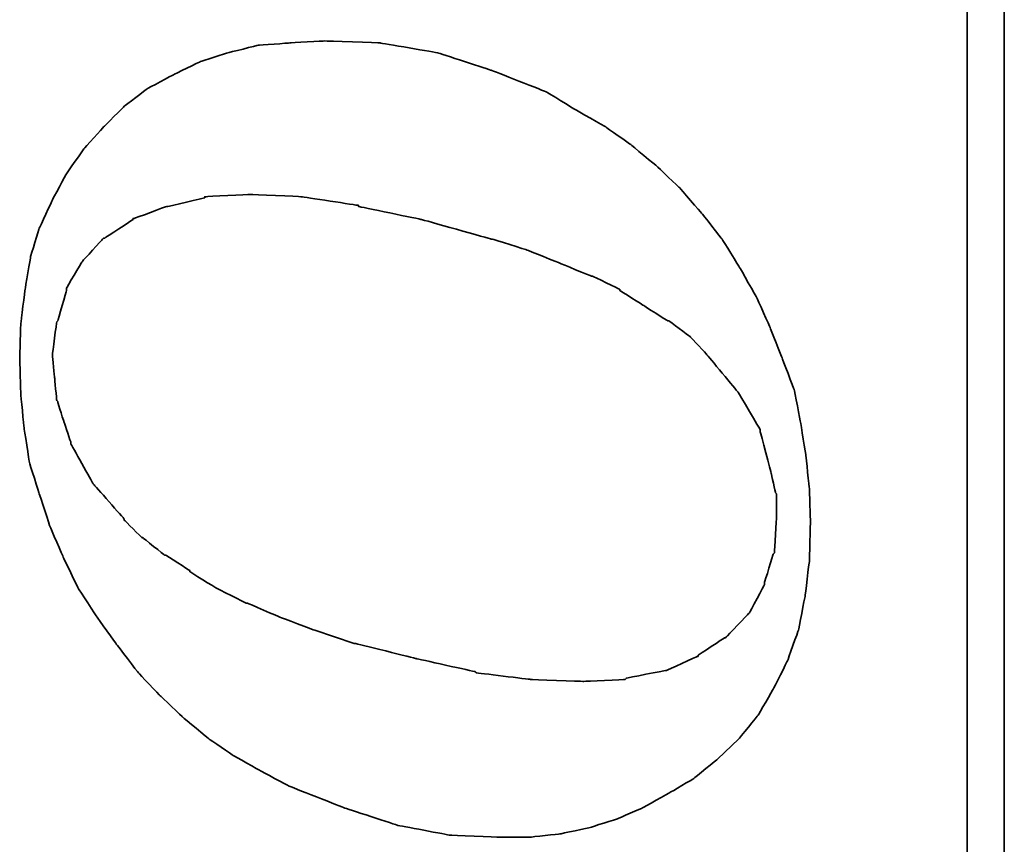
# Model space of a CAD drawing. Header units: millimetres. Extents: x 1479 to 1675, y -1655 to -1555.
# Tile 49 of 55: x 1617.15 to 1620.3, y -1595.09 to -1592.45. Entities that reach past the tile are written whole.
import ezdxf

# ---------------------------------------------------------------- set-up
doc = ezdxf.new("R2010")
doc.units = ezdxf.units.MM
doc.header["$LTSCALE"] = 0.15
doc.layers.add('DIM', color=4, linetype='Continuous')
doc.layers.add('layer 1', color=7, linetype='Continuous')

# ---------------------------------------------------------------- blocks, each defined once
blk = doc.blocks.new('TBI MOTION logo(完整正式版)')
at = {"layer": 'layer 1', "color": 22, "lineweight": 35}
for points, knots in [([(35.79625, -6.98375), (35.79625, -6.98375), (36.23125, -7.43875), (36.23125, -7.43875), (36.23125, -7.43875), (36.23125, -7.43875), (36.75625, -7.87125), (36.75625, -7.87125), (36.75625, -7.87125), (36.75625, -7.87125), (37.33125, -8.20375), (37.33125, -8.20375), (37.33125, -8.20375), (37.33125, -8.20375), (37.95625, -8.51875), (37.95625, -8.51875), (37.95625, -8.51875), (37.95625, -8.51875), (38.62625, -8.75875), (38.62625, -8.75875), (38.62625, -8.75875), (38.62625, -8.75875), (39.37125, -8.90375), (39.37125, -8.90375), (39.37125, -8.90375), (39.37125, -8.90375), (40.14125, -8.99875), (40.14125, -8.99875), (40.14125, -8.99875), (40.14125, -8.99875), (41.02625, -9.02375), (41.02625, -9.02375), (41.02625, -9.02375), (41.02625, -9.02375), (41.74625, -8.99875), (41.74625, -8.99875), (41.74625, -8.99875), (41.74625, -8.99875), (42.46625, -8.92375), (42.46625, -8.92375), (42.46625, -8.92375), (42.46625, -8.92375), (43.21125, -8.80625), (43.21125, -8.80625), (43.21125, -8.80625), (43.21125, -8.80625), (43.93125, -8.66375), (43.93125, -8.66375), (43.93125, -8.66375), (43.93125, -8.66375), (44.62625, -8.39875), (44.62625, -8.39875), (44.62625, -8.39875), (44.62625, -8.39875), (45.29625, -8.13375), (45.29625, -8.13375), (45.29625, -8.13375), (45.29625, -8.13375), (45.94625, -7.84375), (45.94625, -7.84375), (45.94625, -7.84375), (45.94625, -7.84375), (46.61625, -7.46375), (46.61625, -7.46375), (46.61625, -7.46375), (46.61625, -7.46375), (47.24125, -7.07875), (47.24125, -7.07875), (47.24125, -7.07875), (47.24125, -7.07875), (47.81625, -6.62375), (47.81625, -6.62375), (47.81625, -6.62375), (47.81625, -6.62375), (48.36875, -6.14375), (48.36875, -6.14375), (48.36875, -6.14375), (48.36875, -6.14375), (48.84625, -5.64125), (48.84625, -5.64125), (48.84625, -5.64125), (48.84625, -5.64125), (49.32625, -5.06375), (49.32625, -5.06375), (49.32625, -5.06375), (49.32625, -5.06375), (49.71125, -4.51374), (49.71125, -4.51374), (49.71125, -4.51374), (49.71125, -4.51374), (50.09625, -3.83874), (50.09625, -3.83874), (50.09625, -3.83874), (50.09625, -3.83874), (50.48125, -3.21374), (50.48125, -3.21374), (50.48125, -3.21374), (50.48125, -3.21374), (50.96125, -1.99125), (50.96125, -1.99125), (50.96125, -1.99125), (50.96125, -1.99125), (51.34375, -0.81875), (51.34375, -0.81875), (51.34375, -0.81875), (51.34375, -0.81875), (51.56125, 0.45624), (51.56125, 0.45624), (51.56125, 0.45624), (51.56125, 0.45624), (51.60625, 1.67624), (51.60625, 1.67624), (51.60625, 1.67624), (51.60625, 1.67624), (51.56125, 2.44625), (51.56125, 2.44625), (51.56125, 2.44625), (51.56125, 2.44625), (51.51125, 3.14125), (51.51125, 3.14125), (51.51125, 3.14125), (51.51125, 3.14125), (51.34375, 3.81125), (51.34375, 3.81125), (51.34375, 3.81125), (51.34375, 3.81125), (51.15125, 4.41125), (51.15125, 4.41125), (51.15125, 4.41125), (51.15125, 4.41125), (50.86125, 5.01125), (50.86125, 5.01125), (50.86125, 5.01125), (50.86125, 5.01125), (50.55125, 5.58875), (50.55125, 5.58875), (50.55125, 5.58875), (50.55125, 5.58875), (50.16625, 6.09125), (50.16625, 6.09125), (50.16625, 6.09125), (50.16625, 6.09125), (49.71125, 6.54875), (49.71125, 6.54875), (49.71125, 6.54875), (49.71125, 6.54875), (49.23125, 6.98125), (49.23125, 6.98125), (49.23125, 6.98125), (49.23125, 6.98125), (48.67875, 7.36625), (48.67875, 7.36625), (48.67875, 7.36625), (48.67875, 7.36625), (48.10375, 7.67625), (48.10375, 7.67625), (48.10375, 7.67625), (48.10375, 7.67625), (47.48125, 7.96375), (47.48125, 7.96375), (47.48125, 7.96375), (47.48125, 7.96375), (46.85625, 8.15625), (46.85625, 8.15625), (46.85625, 8.15625), (46.85625, 8.15625), (46.13625, 8.27624), (46.13625, 8.27624), (46.13625, 8.27624), (46.13625, 8.27624), (45.39125, 8.37125), (45.39125, 8.37125), (45.39125, 8.37125), (45.39125, 8.37125), (44.62625, 8.39624), (44.62625, 8.39624), (44.62625, 8.39624), (44.62625, 8.39624), (43.83625, 8.37125), (43.83625, 8.37125), (43.83625, 8.37125), (43.83625, 8.37125), (43.09125, 8.30125), (43.09125, 8.30125), (43.09125, 8.30125), (43.09125, 8.30125), (42.32125, 8.18125), (42.32125, 8.18125), (42.32125, 8.18125), (42.32125, 8.18125), (41.62875, 7.96375), (41.62875, 7.96375), (41.62875, 7.96375), (41.62875, 7.96375), (40.90625, 7.72625), (40.90625, 7.72625), (40.90625, 7.72625), (40.90625, 7.72625), (40.23624, 7.43625), (40.23624, 7.43625), (40.23624, 7.43625), (40.23624, 7.43625), (39.54124, 7.10125), (39.54124, 7.10125), (39.54124, 7.10125), (39.54124, 7.10125), (38.91625, 6.69125), (38.91625, 6.69125), (38.91625, 6.69125), (38.91625, 6.69125), (38.31625, 6.26125), (38.31625, 6.26125), (38.31625, 6.26125), (38.31625, 6.26125), (37.69125, 5.78125), (37.69125, 5.78125), (37.69125, 5.78125), (37.69125, 5.78125), (37.18625, 5.30125), (37.18625, 5.30125), (37.18625, 5.30125), (37.18625, 5.30125), (36.70625, 4.79624), (36.70625, 4.79624), (36.70625, 4.79624), (36.70625, 4.79624), (36.23125, 4.22125), (36.23125, 4.22125), (36.23125, 4.22125), (36.23125, 4.22125), (35.87124, 3.69375), (35.87124, 3.69375), (35.87124, 3.69375), (35.87124, 3.69375), (35.53125, 3.09125), (35.53125, 3.09125), (35.53125, 3.09125), (35.53125, 3.09125), (35.19875, 2.47125), (35.19875, 2.47125), (35.19875, 2.47125), (35.19875, 2.47125), (34.71625, 1.24625), (34.71625, 1.24625), (34.71625, 1.24625), (34.71625, 1.24625), (34.33125, 0.06874), (34.33125, 0.06874), (34.33125, 0.06874), (34.33125, 0.06874), (34.11625, -1.07875), (34.11625, -1.07875), (34.11625, -1.07875), (34.11625, -1.07875), (34.07125, -2.15875), (34.07125, -2.15875), (34.07125, -2.15875), (34.07125, -2.15875), (34.07125, -2.85375), (34.07125, -2.85375), (34.07125, -2.85375), (34.07125, -2.85375), (34.14125, -3.50375), (34.14125, -3.50375), (34.14125, -3.50375), (34.14125, -3.50375), (34.28625, -4.17375), (34.28625, -4.17375), (34.28625, -4.17375), (34.28625, -4.17375), (34.47625, -4.77624), (34.47625, -4.77624), (34.47625, -4.77624), (34.47625, -4.77624), (34.71625, -5.32625), (34.71625, -5.32625), (34.71625, -5.32625), (34.71625, -5.32625), (35.05375, -5.92875), (35.05375, -5.92875), (35.05375, -5.92875), (35.05375, -5.92875), (35.36375, -6.45375), (35.36375, -6.45375), (35.36375, -6.45375), (35.36375, -6.45375), (35.79625, -6.98375), (35.79625, -6.98375)], [0, 0, 0, 0, 0.01388889, 0.01388889, 0.01388889, 0.0138889, 0.02777778, 0.02777778, 0.02777778, 0.02777779, 0.04166667, 0.04166667, 0.04166667, 0.04166668, 0.05555556, 0.05555556, 0.05555556, 0.05555557, 0.06944444, 0.06944444, 0.06944444, 0.06944445, 0.08333333, 0.08333333, 0.08333333, 0.08333334, 0.09722222, 0.09722222, 0.09722222, 0.09722223, 0.11111111, 0.11111111, 0.11111111, 0.11111112, 0.125, 0.125, 0.125, 0.12500001, 0.13888889, 0.13888889, 0.13888889, 0.1388889, 0.15277778, 0.15277778, 0.15277778, 0.15277779, 0.16666667, 0.16666667, 0.16666667, 0.16666668, 0.18055556, 0.18055556, 0.18055556, 0.18055557, 0.19444444, 0.19444444, 0.19444444, 0.19444445, 0.20833333, 0.20833333, 0.20833333, 0.20833334, 0.22222222, 0.22222222, 0.22222222, 0.22222223, 0.23611111, 0.23611111, 0.23611111, 0.23611112, 0.25, 0.25, 0.25, 0.25000001, 0.26388889, 0.26388889, 0.26388889, 0.2638889, 0.27777778, 0.27777778, 0.27777778, 0.27777779, 0.29166667, 0.29166667, 0.29166667, 0.29166668, 0.30555556, 0.30555556, 0.30555556, 0.30555557, 0.31944444, 0.31944444, 0.31944444, 0.31944445, 0.33333333, 0.33333333, 0.33333333, 0.33333334, 0.34722222, 0.34722222, 0.34722222, 0.34722223, 0.36111111, 0.36111111, 0.36111111, 0.36111112, 0.375, 0.375, 0.375, 0.37500001, 0.38888889, 0.38888889, 0.38888889, 0.3888889, 0.40277778, 0.40277778, 0.40277778, 0.40277779, 0.41666667, 0.41666667, 0.41666667, 0.41666668, 0.43055556, 0.43055556, 0.43055556, 0.43055557, 0.44444444, 0.44444444, 0.44444444, 0.44444445, 0.45833333, 0.45833333, 0.45833333, 0.45833334, 0.47222222, 0.47222222, 0.47222222, 0.47222223, 0.48611111, 0.48611111, 0.48611111, 0.48611112, 0.5, 0.5, 0.5, 0.50000001, 0.51388889, 0.51388889, 0.51388889, 0.5138889, 0.52777778, 0.52777778, 0.52777778, 0.52777779, 0.54166667, 0.54166667, 0.54166667, 0.54166668, 0.55555556, 0.55555556, 0.55555556, 0.55555557, 0.56944444, 0.56944444, 0.56944444, 0.56944445, 0.58333333, 0.58333333, 0.58333333, 0.58333334, 0.59722222, 0.59722222, 0.59722222, 0.59722223, 0.61111111, 0.61111111, 0.61111111, 0.61111112, 0.625, 0.625, 0.625, 0.62500001, 0.63888889, 0.63888889, 0.63888889, 0.6388889, 0.65277778, 0.65277778, 0.65277778, 0.65277779, 0.66666667, 0.66666667, 0.66666667, 0.66666668, 0.68055556, 0.68055556, 0.68055556, 0.68055557, 0.69444444, 0.69444444, 0.69444444, 0.69444445, 0.70833333, 0.70833333, 0.70833333, 0.70833334, 0.72222222, 0.72222222, 0.72222222, 0.72222223, 0.73611111, 0.73611111, 0.73611111, 0.73611112, 0.75, 0.75, 0.75, 0.75000001, 0.76388889, 0.76388889, 0.76388889, 0.7638889, 0.77777778, 0.77777778, 0.77777778, 0.77777779, 0.79166667, 0.79166667, 0.79166667, 0.79166668, 0.80555556, 0.80555556, 0.80555556, 0.80555557, 0.81944444, 0.81944444, 0.81944444, 0.81944445, 0.83333333, 0.83333333, 0.83333333, 0.83333334, 0.84722222, 0.84722222, 0.84722222, 0.84722223, 0.86111111, 0.86111111, 0.86111111, 0.86111112, 0.875, 0.875, 0.875, 0.87500001, 0.88888889, 0.88888889, 0.88888889, 0.8888889, 0.90277778, 0.90277778, 0.90277778, 0.90277779, 0.91666667, 0.91666667, 0.91666667, 0.91666668, 0.93055556, 0.93055556, 0.93055556, 0.93055557, 0.94444444, 0.94444444, 0.94444444, 0.94444445, 0.95833333, 0.95833333, 0.95833333, 0.95833334, 0.97222222, 0.97222222, 0.97222222, 0.97222223, 0.98611111, 0.98611111, 0.98611111, 0.98611112, 1, 1, 1, 1]), ([(38.33875, 1.03124), (38.33875, 1.03124), (38.62625, 1.89625), (38.62625, 1.89625), (38.62625, 1.89625), (38.62625, 1.89625), (38.91625, 2.66375), (38.91625, 2.66375), (38.91625, 2.66375), (38.91625, 2.66375), (39.22625, 3.38125), (39.22625, 3.38125), (39.22625, 3.38125), (39.22625, 3.38125), (39.22625, 3.40624), (39.22625, 3.40624), (39.22625, 3.40624), (39.22625, 3.40624), (39.56124, 4.07624), (39.56124, 4.07624), (39.56124, 4.07624), (39.56124, 4.07624), (39.92125, 4.65125), (39.92125, 4.65125), (39.92125, 4.65125), (39.92125, 4.65125), (39.94625, 4.65125), (39.94625, 4.65125), (39.94625, 4.65125), (39.94625, 4.65125), (40.28125, 5.17875), (40.28125, 5.17875), (40.28125, 5.17875), (40.28125, 5.17875), (40.28125, 5.20375), (40.28125, 5.20375), (40.28125, 5.20375), (40.28125, 5.20375), (40.66875, 5.68625), (40.66875, 5.68625), (40.66875, 5.68625), (40.66875, 5.68625), (40.66875, 5.70625), (40.66875, 5.70625), (40.66875, 5.70625), (40.66875, 5.70625), (41.05124, 6.09125), (41.05124, 6.09125), (41.05124, 6.09125), (41.05124, 6.09125), (41.07625, 6.09125), (41.07625, 6.09125), (41.07625, 6.09125), (41.07625, 6.09125), (41.84125, 6.76625), (41.84125, 6.76625), (41.84125, 6.76625), (41.84125, 6.76625), (41.86625, 6.78625), (41.86625, 6.78625), (41.86625, 6.78625), (41.86625, 6.78625), (42.73125, 7.26624), (42.73125, 7.26624), (42.73125, 7.26624), (42.73125, 7.26624), (42.75625, 7.26624), (42.75625, 7.26624), (42.75625, 7.26624), (42.75625, 7.26624), (43.18625, 7.41125), (43.18625, 7.41125), (43.18625, 7.41125), (43.18625, 7.41125), (43.64125, 7.55625), (43.64125, 7.55625), (43.64125, 7.55625), (43.64125, 7.55625), (43.66625, 7.55625), (43.66625, 7.55625), (43.66625, 7.55625), (43.66625, 7.55625), (43.69125, 7.58124), (43.69125, 7.58124), (43.69125, 7.58124), (43.69125, 7.58124), (44.19125, 7.62625), (44.19125, 7.62625), (44.19125, 7.62625), (44.19125, 7.62625), (44.67125, 7.67625), (44.67125, 7.67625), (44.67125, 7.67625), (44.67125, 7.67625), (44.69625, 7.67625), (44.69625, 7.67625), (44.69625, 7.67625), (44.69625, 7.67625), (45.41875, 7.58124), (45.41875, 7.58124), (45.41875, 7.58124), (45.41875, 7.58124), (45.44125, 7.55625), (45.44125, 7.55625), (45.44125, 7.55625), (45.44125, 7.55625), (46.11125, 7.36625), (46.11125, 7.36625), (46.11125, 7.36625), (46.11125, 7.36625), (46.13625, 7.36625), (46.13625, 7.36625), (46.13625, 7.36625), (46.13625, 7.36625), (46.15875, 7.36625), (46.15875, 7.36625), (46.15875, 7.36625), (46.15875, 7.36625), (46.73625, 7.02624), (46.73625, 7.02624), (46.73625, 7.02624), (46.73625, 7.02624), (46.76125, 7.00624), (46.76125, 7.00624), (46.76125, 7.00624), (46.76125, 7.00624), (47.24125, 6.57124), (47.24125, 6.57124), (47.24125, 6.57124), (47.24125, 6.57124), (47.26625, 6.54875), (47.26625, 6.54875), (47.26625, 6.54875), (47.26625, 6.54875), (47.26625, 6.52375), (47.26625, 6.52375), (47.26625, 6.52375), (47.26625, 6.52375), (47.67375, 5.89875), (47.67375, 5.89875), (47.67375, 5.89875), (47.67375, 5.89875), (47.69625, 5.89875), (47.69625, 5.89875), (47.69625, 5.89875), (47.69625, 5.89875), (47.69625, 5.87625), (47.69625, 5.87625), (47.69625, 5.87625), (47.69625, 5.87625), (47.96125, 5.15625), (47.96125, 5.15625), (47.96125, 5.15625), (47.96125, 5.15625), (47.96125, 5.13125), (47.96125, 5.13125), (47.96125, 5.13125), (47.96125, 5.13125), (48.15125, 4.31875), (48.15125, 4.31875), (48.15125, 4.31875), (48.15125, 4.31875), (48.17625, 4.31875), (48.17625, 4.31875), (48.17625, 4.31875), (48.17625, 4.31875), (48.17625, 4.29125), (48.17625, 4.29125), (48.17625, 4.29125), (48.17625, 4.29125), (48.22625, 3.33125), (48.22625, 3.33125), (48.22625, 3.33125), (48.22625, 3.33125), (48.22625, 3.30875), (48.22625, 3.30875), (48.22625, 3.30875), (48.22625, 3.30875), (48.17625, 2.20624), (48.17625, 2.20624), (48.17625, 2.20624), (48.17625, 2.20624), (48.17625, 2.18124), (48.17625, 2.18124), (48.17625, 2.18124), (48.17625, 2.18124), (47.98375, 0.93624), (47.98375, 0.93624), (47.98375, 0.93624), (47.98375, 0.93624), (47.96125, 0.93624), (47.96125, 0.93624), (47.96125, 0.93624), (47.96125, 0.93624), (47.67375, -0.45874), (47.67375, -0.45874), (47.67375, -0.45874), (47.67375, -0.45874), (47.24125, -1.99125), (47.24125, -1.99125), (47.24125, -1.99125), (47.24125, -1.99125), (47.24125, -2.01874), (47.24125, -2.01874), (47.24125, -2.01874), (47.24125, -2.01874), (47.00125, -2.78375), (47.00125, -2.78375), (47.00125, -2.78375), (47.00125, -2.78375), (46.71125, -3.50375), (46.71125, -3.50375), (46.71125, -3.50375), (46.71125, -3.50375), (46.42625, -4.19875), (46.42625, -4.19875), (46.42625, -4.19875), (46.42625, -4.19875), (46.42625, -4.22375), (46.42625, -4.22375), (46.42625, -4.22375), (46.42625, -4.22375), (46.13625, -4.82374), (46.13625, -4.82374), (46.13625, -4.82374), (46.13625, -4.82374), (46.11125, -4.82374), (46.11125, -4.82374), (46.11125, -4.82374), (46.11125, -4.82374), (45.77625, -5.35125), (45.77625, -5.35125), (45.77625, -5.35125), (45.77625, -5.35125), (45.44125, -5.87875), (45.44125, -5.87875), (45.44125, -5.87875), (45.44125, -5.87875), (45.44125, -5.90375), (45.44125, -5.90375), (45.44125, -5.90375), (45.44125, -5.90375), (45.10625, -6.35875), (45.10625, -6.35875), (45.10625, -6.35875), (45.10625, -6.35875), (45.08125, -6.38375), (45.08125, -6.38375), (45.08125, -6.38375), (45.08125, -6.38375), (44.69625, -6.74375), (44.69625, -6.74375), (44.69625, -6.74375), (44.69625, -6.74375), (43.88375, -7.41625), (43.88375, -7.41625), (43.88375, -7.41625), (43.88375, -7.41625), (43.85625, -7.43875), (43.85625, -7.43875), (43.85625, -7.43875), (43.85625, -7.43875), (43.04125, -7.91875), (43.04125, -7.91875), (43.04125, -7.91875), (43.04125, -7.91875), (43.01625, -7.91875), (43.01625, -7.91875), (43.01625, -7.91875), (43.01625, -7.91875), (42.99625, -7.91875), (42.99625, -7.91875), (42.99625, -7.91875), (42.99625, -7.91875), (42.08125, -8.15875), (42.08125, -8.15875), (42.08125, -8.15875), (42.08125, -8.15875), (41.65125, -8.25625), (41.65125, -8.25625), (41.65125, -8.25625), (41.65125, -8.25625), (41.62875, -8.27875), (41.62875, -8.27875), (41.62875, -8.27875), (41.62875, -8.27875), (41.60125, -8.27875), (41.60125, -8.27875), (41.60125, -8.27875), (41.60125, -8.27875), (41.12125, -8.27875), (41.12125, -8.27875), (41.12125, -8.27875), (41.12125, -8.27875), (40.35624, -8.23125), (40.35624, -8.23125), (40.35624, -8.23125), (40.35624, -8.23125), (40.33125, -8.23125), (40.33125, -8.23125), (40.33125, -8.23125), (40.33125, -8.23125), (40.30625, -8.20375), (40.30625, -8.20375), (40.30625, -8.20375), (40.30625, -8.20375), (39.68375, -8.01375), (39.68375, -8.01375), (39.68375, -8.01375), (39.68375, -8.01375), (39.66124, -8.01375), (39.66124, -8.01375), (39.66124, -8.01375), (39.66124, -8.01375), (39.63625, -8.01375), (39.63625, -8.01375), (39.63625, -8.01375), (39.63625, -8.01375), (39.01125, -7.67875), (39.01125, -7.67875), (39.01125, -7.67875), (39.01125, -7.67875), (38.98875, -7.65375), (38.98875, -7.65375), (38.98875, -7.65375), (38.98875, -7.65375), (38.48625, -7.17375), (38.48625, -7.17375), (38.48625, -7.17375), (38.48625, -7.17375), (38.45875, -7.14875), (38.45875, -7.14875), (38.45875, -7.14875), (38.45875, -7.14875), (38.45875, -7.12875), (38.45875, -7.12875), (38.45875, -7.12875), (38.45875, -7.12875), (38.07625, -6.54875), (38.07625, -6.54875), (38.07625, -6.54875), (38.07625, -6.54875), (38.05125, -6.54875), (38.05125, -6.54875), (38.05125, -6.54875), (38.05125, -6.54875), (38.05125, -6.52875), (38.05125, -6.52875), (38.05125, -6.52875), (38.05125, -6.52875), (37.74125, -5.85375), (37.74125, -5.85375), (37.74125, -5.85375), (37.74125, -5.85375), (37.74125, -5.82875), (37.74125, -5.82875), (37.74125, -5.82875), (37.74125, -5.82875), (37.57375, -4.96875), (37.57375, -4.96875), (37.57375, -4.96875), (37.57375, -4.96875), (37.54625, -4.94375), (37.54625, -4.94375), (37.54625, -4.94375), (37.54625, -4.94375), (37.50125, -4.03375), (37.50125, -4.03375), (37.50125, -4.03375), (37.50125, -4.03375), (37.50125, -4.00875), (37.50125, -4.00875), (37.50125, -4.00875), (37.50125, -4.00875), (37.54625, -2.85375), (37.54625, -2.85375), (37.54625, -2.85375), (37.54625, -2.85375), (37.69125, -1.65875), (37.69125, -1.65875), (37.69125, -1.65875), (37.69125, -1.65875), (37.71624, -1.63375), (37.71624, -1.63375), (37.71624, -1.63375), (37.71624, -1.63375), (38.00375, -0.33875), (38.00375, -0.33875), (38.00375, -0.33875), (38.00375, -0.33875), (38.33875, 1.00624), (38.33875, 1.00624), (38.33875, 1.00624), (38.33875, 1.00624), (38.33875, 1.03124), (38.33875, 1.03124)], [0, 0, 0, 0, 0.01010101, 0.01010101, 0.01010101, 0.01010102, 0.02020202, 0.02020202, 0.02020202, 0.02020203, 0.03030303, 0.03030303, 0.03030303, 0.03030304, 0.04040404, 0.04040404, 0.04040404, 0.04040405, 0.05050505, 0.05050505, 0.05050505, 0.05050506, 0.06060606, 0.06060606, 0.06060606, 0.06060607, 0.07070707, 0.07070707, 0.07070707, 0.07070708, 0.08080808, 0.08080808, 0.08080808, 0.08080809, 0.09090909, 0.09090909, 0.09090909, 0.0909091, 0.1010101, 0.1010101, 0.1010101, 0.10101011, 0.11111111, 0.11111111, 0.11111111, 0.11111112, 0.12121212, 0.12121212, 0.12121212, 0.12121213, 0.13131313, 0.13131313, 0.13131313, 0.13131314, 0.14141414, 0.14141414, 0.14141414, 0.14141415, 0.15151515, 0.15151515, 0.15151515, 0.15151516, 0.16161616, 0.16161616, 0.16161616, 0.16161617, 0.17171717, 0.17171717, 0.17171717, 0.17171718, 0.18181818, 0.18181818, 0.18181818, 0.18181819, 0.19191919, 0.19191919, 0.19191919, 0.1919192, 0.2020202, 0.2020202, 0.2020202, 0.20202021, 0.21212121, 0.21212121, 0.21212121, 0.21212122, 0.22222222, 0.22222222, 0.22222222, 0.22222223, 0.23232323, 0.23232323, 0.23232323, 0.23232324, 0.24242424, 0.24242424, 0.24242424, 0.24242425, 0.25252525, 0.25252525, 0.25252525, 0.25252526, 0.26262626, 0.26262626, 0.26262626, 0.26262627, 0.27272727, 0.27272727, 0.27272727, 0.27272728, 0.28282828, 0.28282828, 0.28282828, 0.28282829, 0.29292929, 0.29292929, 0.29292929, 0.2929293, 0.3030303, 0.3030303, 0.3030303, 0.30303031, 0.31313131, 0.31313131, 0.31313131, 0.31313132, 0.32323232, 0.32323232, 0.32323232, 0.32323233, 0.33333333, 0.33333333, 0.33333333, 0.33333334, 0.34343434, 0.34343434, 0.34343434, 0.34343435, 0.35353535, 0.35353535, 0.35353535, 0.35353536, 0.36363636, 0.36363636, 0.36363636, 0.36363637, 0.37373737, 0.37373737, 0.37373737, 0.37373738, 0.38383838, 0.38383838, 0.38383838, 0.38383839, 0.39393939, 0.39393939, 0.39393939, 0.3939394, 0.4040404, 0.4040404, 0.4040404, 0.40404041, 0.41414141, 0.41414141, 0.41414141, 0.41414142, 0.42424242, 0.42424242, 0.42424242, 0.42424243, 0.43434343, 0.43434343, 0.43434343, 0.43434344, 0.44444444, 0.44444444, 0.44444444, 0.44444445, 0.45454545, 0.45454545, 0.45454545, 0.45454546, 0.46464646, 0.46464646, 0.46464646, 0.46464647, 0.47474747, 0.47474747, 0.47474747, 0.47474748, 0.48484848, 0.48484848, 0.48484848, 0.48484849, 0.49494949, 0.49494949, 0.49494949, 0.4949495, 0.50505051, 0.50505051, 0.50505051, 0.50505052, 0.51515152, 0.51515152, 0.51515152, 0.51515153, 0.52525253, 0.52525253, 0.52525253, 0.52525254, 0.53535354, 0.53535354, 0.53535354, 0.53535355, 0.54545455, 0.54545455, 0.54545455, 0.54545456, 0.55555556, 0.55555556, 0.55555556, 0.55555557, 0.56565657, 0.56565657, 0.56565657, 0.56565658, 0.57575758, 0.57575758, 0.57575758, 0.57575759, 0.58585859, 0.58585859, 0.58585859, 0.5858586, 0.5959596, 0.5959596, 0.5959596, 0.59595961, 0.60606061, 0.60606061, 0.60606061, 0.60606062, 0.61616162, 0.61616162, 0.61616162, 0.61616163, 0.62626263, 0.62626263, 0.62626263, 0.62626264, 0.63636364, 0.63636364, 0.63636364, 0.63636365, 0.64646465, 0.64646465, 0.64646465, 0.64646466, 0.65656566, 0.65656566, 0.65656566, 0.65656567, 0.66666667, 0.66666667, 0.66666667, 0.66666668, 0.67676768, 0.67676768, 0.67676768, 0.67676769, 0.68686869, 0.68686869, 0.68686869, 0.6868687, 0.6969697, 0.6969697, 0.6969697, 0.69696971, 0.70707071, 0.70707071, 0.70707071, 0.70707072, 0.71717172, 0.71717172, 0.71717172, 0.71717173, 0.72727273, 0.72727273, 0.72727273, 0.72727274, 0.73737374, 0.73737374, 0.73737374, 0.73737375, 0.74747475, 0.74747475, 0.74747475, 0.74747476, 0.75757576, 0.75757576, 0.75757576, 0.75757577, 0.76767677, 0.76767677, 0.76767677, 0.76767678, 0.77777778, 0.77777778, 0.77777778, 0.77777779, 0.78787879, 0.78787879, 0.78787879, 0.7878788, 0.7979798, 0.7979798, 0.7979798, 0.79797981, 0.80808081, 0.80808081, 0.80808081, 0.80808082, 0.81818182, 0.81818182, 0.81818182, 0.81818183, 0.82828283, 0.82828283, 0.82828283, 0.82828284, 0.83838384, 0.83838384, 0.83838384, 0.83838385, 0.84848485, 0.84848485, 0.84848485, 0.84848486, 0.85858586, 0.85858586, 0.85858586, 0.85858587, 0.86868687, 0.86868687, 0.86868687, 0.86868688, 0.87878788, 0.87878788, 0.87878788, 0.87878789, 0.88888889, 0.88888889, 0.88888889, 0.8888889, 0.8989899, 0.8989899, 0.8989899, 0.89898991, 0.90909091, 0.90909091, 0.90909091, 0.90909092, 0.91919192, 0.91919192, 0.91919192, 0.91919193, 0.92929293, 0.92929293, 0.92929293, 0.92929294, 0.93939394, 0.93939394, 0.93939394, 0.93939395, 0.94949495, 0.94949495, 0.94949495, 0.94949496, 0.95959596, 0.95959596, 0.95959596, 0.95959597, 0.96969697, 0.96969697, 0.96969697, 0.96969698, 0.97979798, 0.97979798, 0.97979798, 0.97979799, 0.98989899, 0.98989899, 0.98989899, 0.989899, 1, 1, 1, 1]), ([(75.90875, -9.47875), (75.90875, -9.47875), (75.90875, -12.28625), (75.90875, -12.28625), (75.90875, -12.28625), (75.90875, -12.28625), (75.90875, -12.47875), (75.90875, -12.47875), (75.90875, -12.47875), (75.90875, -12.47875), (75.71625, -12.47875), (75.71625, -12.47875), (75.71625, -12.47875), (75.71625, -12.47875), (-88.32875, -12.47875), (-88.32875, -12.47875), (-88.32875, -12.47875), (-88.32875, -12.47875), (-88.32875, -13.29375), (-88.32875, -13.29375), (-88.32875, -13.29375), (-88.32875, -13.29375), (82.89125, -13.29375), (82.89125, -13.29375), (82.89125, -13.29375), (82.89125, -13.29375), (75.90875, -9.47875), (75.90875, -9.47875)], [0, 0, 0, 0, 0.14285714, 0.14285714, 0.14285714, 0.14285715, 0.28571429, 0.28571429, 0.28571429, 0.2857143, 0.42857143, 0.42857143, 0.42857143, 0.42857144, 0.57142857, 0.57142857, 0.57142857, 0.57142858, 0.71428571, 0.71428571, 0.71428571, 0.71428572, 0.85714286, 0.85714286, 0.85714286, 0.85714287, 1, 1, 1, 1])]:
    blk.add_open_spline(points, degree=3, knots=knots, dxfattribs=at)

msp = doc.modelspace()

# ---------------------------------------------------------------- block references
at = {"layer": 'DIM', "color": 7, "xscale": 0.1450794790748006, "yscale": 0.1450794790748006, "zscale": 0.1450794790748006, "rotation": 90}
msp.add_blockref('TBI MOTION logo(完整正式版)', (1618.3698, -1600.009), dxfattribs=at)

doc.saveas('drawing.dxf')
